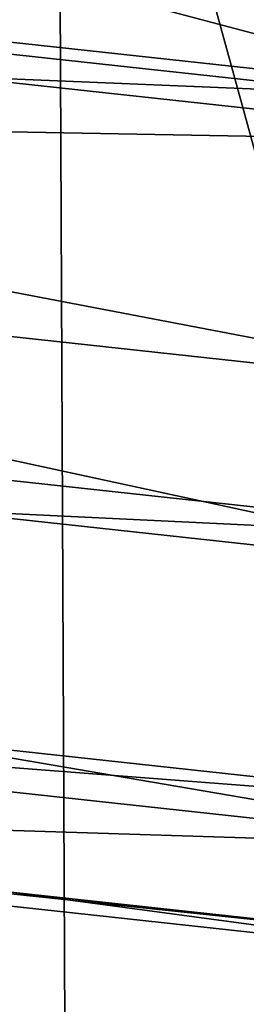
# Model space of a CAD drawing. Header units: millimetres. Extents: x -4.88 to 4.89, y -4.29 to 5.48.
# Tile 159 of 256: x -0.01019 to -0.00476, y -0.59804 to -0.5745. Entities that reach past the tile are written whole.
import ezdxf

# ---------------------------------------------------------------- set-up
doc = ezdxf.new("R2010")
doc.units = ezdxf.units.MM
doc.layers.get('0').update_dxf_attribs({"true_color": 0x5890e1})

msp = doc.modelspace()

# ---------------------------------------------------------------- meshes
at = {"color": 206, "true_color": 0x6c0888}
mesh = msp.add_polyface(dxfattribs=at)
corners = [(-4.61817455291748, 0.5942677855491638, 63.11192321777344), (-0.3076751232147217, 0.5942677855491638, 63.11192321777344), (-0.3070552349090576, 0.5745411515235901, 63.11192321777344), (-0.3076751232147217, 0.5942676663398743, 63.64631652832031), (-0.3070552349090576, 0.5745410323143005, 63.64631652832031), (-4.492310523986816, 0.3112271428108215, 63.62292098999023), (-4.609048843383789, 0.3038826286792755, 63.11192321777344), (-0.3051979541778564, 0.5548924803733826, 63.11192321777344), (-0.3051979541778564, 0.554892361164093, 63.64631652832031), (-4.46566104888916, 0.02930366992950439, 63.62292098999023), (-4.581707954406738, 0.01464360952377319, 63.11192321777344), (-0.3021106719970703, 0.5353990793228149, 63.11192321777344), (-0.3021106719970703, 0.5353990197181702, 63.64631652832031), (-4.421361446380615, -0.2503901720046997, 63.62292098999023), (-4.536259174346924, -0.2723079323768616, 63.11192321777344), (-0.2978050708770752, 0.5161380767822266, 63.11192321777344), (-0.2978050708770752, 0.5161380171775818, 63.64631652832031), (-4.359587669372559, -0.5267506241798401, 63.62292098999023), (-4.472882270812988, -0.5558395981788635, 63.11192321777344), (-0.2922987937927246, 0.4971854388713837, 63.11192321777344), (-0.2922987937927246, 0.4971853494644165, 63.64631652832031), (-4.280582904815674, -0.7986868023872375, 63.62292098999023), (-0.2856135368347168, 0.4786157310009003, 63.64631652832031), (-0.2856135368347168, 0.4786158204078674, 63.11192321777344), (-0.2777750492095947, 0.4605026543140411, 63.64631652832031), (-0.2777755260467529, 0.4605027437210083, 63.11192321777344), (-0.268815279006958, 0.4429174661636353, 63.64631652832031), (-0.268815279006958, 0.44291752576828, 63.11192321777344), (-0.2587685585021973, 0.4259296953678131, 63.64631652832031), (-0.2587685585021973, 0.4259297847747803, 63.11192321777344), (-0.2476754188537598, 0.4096059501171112, 63.64631652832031), (-0.2476754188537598, 0.4096060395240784, 63.11192321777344), (-0.2355785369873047, 0.394011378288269, 63.64631652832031), (-0.2355785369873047, 0.3940114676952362, 63.11192321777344), (-0.2225267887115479, 0.3792068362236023, 63.64631652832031), (-0.2225267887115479, 0.3792069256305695, 63.11192321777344), (-0.2085716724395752, 0.3652509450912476, 63.64631652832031), (-0.2085716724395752, 0.3652510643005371, 63.11192321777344), (-0.1937670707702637, 0.3521991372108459, 63.64631652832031), (-0.1937670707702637, 0.3521992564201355, 63.11192321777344), (-0.1781723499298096, 0.3401025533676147, 63.64631271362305), (-0.1781723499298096, 0.3401026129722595, 63.11192321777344), (-0.161848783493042, 0.3290092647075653, 63.64631652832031), (-0.161848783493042, 0.3290091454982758, 63.11192321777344), (-0.1448607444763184, 0.3189625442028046, 63.64631652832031), (-0.1448607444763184, 0.318962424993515, 63.11192321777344), (-0.1272754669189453, 0.310002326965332, 63.64631652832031), (-0.1272754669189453, 0.3100021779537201, 63.11192321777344), (-0.1091625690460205, 0.3021639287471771, 63.64631652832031), (-0.1091625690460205, 0.3021638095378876, 63.11192321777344), (-0.09059309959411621, 0.295478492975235, 63.64631652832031), (-0.09059309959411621, 0.2954785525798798, 63.11192321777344), (-0.0716402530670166, 0.2899720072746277, 63.64631652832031), (-0.0716402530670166, 0.2899720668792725, 63.11192321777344), (-0.05237913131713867, 0.2856671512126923, 63.64631652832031), (-0.05237936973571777, 0.285667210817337, 63.11192321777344), (-0.03288602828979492, 0.2825792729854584, 63.64631652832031), (-0.03288602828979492, 0.2825789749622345, 63.11192321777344), (-0.01323723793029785, 0.2807220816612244, 63.64631652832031), (-0.01323723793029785, 0.2807217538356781, 63.11192321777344), (0.006489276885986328, 0.2801022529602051, 63.64631652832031), (0.006489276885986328, 0.2801019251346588, 63.11192321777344)]
mesh.append_faces([[corners[k] for k in face] for face in [(1, 4, 2), (3, 5, 4), (2, 8, 7), (4, 9, 8), (7, 12, 11), (8, 13, 12), (11, 16, 15), (12, 17, 16), (15, 20, 19), (16, 21, 20), (19, 22, 23), (23, 24, 25), (25, 26, 27), (27, 28, 29), (29, 30, 31), (31, 32, 33), (33, 34, 35), (35, 36, 37), (37, 38, 39), (39, 40, 41), (41, 42, 43), (43, 44, 45), (45, 46, 47), (47, 48, 49), (49, 50, 51), (51, 52, 53), (53, 54, 55), (55, 56, 57), (57, 58, 59), (59, 60, 61)]], dxfattribs={"vtx0": -1, "color": 206})
mesh.append_faces([[corners[k] for k in face] for face in [(0, 1, 2), (1, 3, 4), (6, 2, 7), (2, 4, 8), (10, 7, 11), (7, 8, 12), (14, 11, 15), (11, 12, 16), (18, 15, 19), (15, 16, 20), (19, 20, 22), (23, 22, 24), (25, 24, 26), (27, 26, 28), (29, 28, 30), (31, 30, 32), (33, 32, 34), (35, 34, 36), (37, 36, 38), (39, 38, 40), (41, 40, 42), (43, 42, 44), (45, 44, 46), (47, 46, 48), (49, 48, 50), (51, 50, 52), (53, 52, 54), (55, 54, 56), (57, 56, 58), (59, 58, 60)]], dxfattribs={"vtx2": -1, "color": 206})
mesh = msp.add_polyface(dxfattribs=at)
corners = [(-4.391827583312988, -0.8348321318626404, 63.11192321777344), (-0.2922987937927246, 0.4971854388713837, 63.11192321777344), (-0.2856135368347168, 0.4786158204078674, 63.11192321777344), (-0.2922987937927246, 0.4971853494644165, 63.64631652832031), (-4.184659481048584, -1.065125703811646, 63.62292098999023), (-0.2856135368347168, 0.4786157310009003, 63.64631652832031), (-4.29341459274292, -1.108184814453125, 63.11192321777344), (-0.2777755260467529, 0.4605027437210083, 63.11192321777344), (-4.072195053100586, -1.325015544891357, 63.62292098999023), (-0.2777750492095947, 0.4605026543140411, 63.64631652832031), (-4.178031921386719, -1.374818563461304, 63.11192321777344), (-0.268815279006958, 0.44291752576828, 63.11192321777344), (-3.943633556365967, -1.577331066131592, 63.62292098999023), (-0.268815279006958, 0.4429174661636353, 63.64631652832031), (-4.046134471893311, -1.633681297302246, 63.11192321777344), (-0.2587685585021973, 0.4259297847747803, 63.11192321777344), (-3.799483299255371, -1.821076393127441, 63.62292098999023), (-0.2587685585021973, 0.4259296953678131, 63.64631652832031), (-3.89824366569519, -1.883751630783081, 63.11192321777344), (-0.2476754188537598, 0.4096060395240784, 63.11192321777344), (-3.640312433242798, -2.055289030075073, 63.62292098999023), (-0.2476754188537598, 0.4096059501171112, 63.64631652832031), (-3.734942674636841, -2.124041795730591, 63.11192321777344), (-0.2355785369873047, 0.3940114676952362, 63.11192321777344), (-3.46674919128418, -2.279045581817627, 63.62292098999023), (-0.2355785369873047, 0.394011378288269, 63.64631652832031), (-3.556875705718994, -2.353604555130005, 63.11192321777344), (-0.2225267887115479, 0.3792069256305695, 63.11192321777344), (-3.279478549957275, -2.491462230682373, 63.62292098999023), (-0.2225267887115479, 0.3792068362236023, 63.64631652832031), (-3.364745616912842, -2.571532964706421, 63.11192321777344), (-0.2085716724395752, 0.3652510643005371, 63.11192321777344), (-3.079240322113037, -2.69170069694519, 63.62292098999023), (-0.2085716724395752, 0.3652509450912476, 63.64631652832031), (-3.159311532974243, -2.776967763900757, 63.11192321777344), (-0.1937670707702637, 0.3521992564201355, 63.11192321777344), (-2.866823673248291, -2.878971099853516, 63.62292098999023), (-0.1937670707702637, 0.3521991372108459, 63.64631652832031), (-2.941382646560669, -2.969097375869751, 63.11192321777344), (-0.1781723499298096, 0.3401026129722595, 63.11192321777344), (-2.643067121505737, -3.052534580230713, 63.62292098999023), (-0.1781723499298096, 0.3401025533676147, 63.64631271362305), (-2.711820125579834, -3.147164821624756, 63.11192321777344), (-0.161848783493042, 0.3290091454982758, 63.11192321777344), (-2.471529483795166, -3.310465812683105, 63.11192321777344), (-2.408854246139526, -3.211705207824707, 63.62292098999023), (-0.161848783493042, 0.3290092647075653, 63.64631652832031), (-0.1448607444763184, 0.318962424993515, 63.11192321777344), (-2.22145938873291, -3.458357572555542, 63.11192321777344), (-2.165109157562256, -3.355855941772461, 63.62292098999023), (-0.1448607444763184, 0.3189625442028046, 63.64631652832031), (-0.1272754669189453, 0.3100021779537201, 63.11192321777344), (-1.962596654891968, -3.590254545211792, 63.11192321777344), (-1.912793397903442, -3.484417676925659, 63.62292098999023), (-0.1272754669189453, 0.310002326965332, 63.64631652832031), (-0.1091625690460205, 0.3021638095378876, 63.11192321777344), (-1.695963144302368, -3.705637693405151, 63.11192321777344), (-1.652904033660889, -3.596882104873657, 63.62292098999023), (-0.1091625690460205, 0.3021639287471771, 63.64631652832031), (-0.09059309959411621, 0.2954785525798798, 63.11192321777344), (-1.422610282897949, -3.804050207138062, 63.11192321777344), (-1.386464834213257, -3.692805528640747, 63.62292098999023), (-0.09059309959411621, 0.295478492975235, 63.64631652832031), (-0.0716402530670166, 0.2899720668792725, 63.11192321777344), (-1.143618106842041, -3.88510537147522, 63.11192321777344), (-1.114529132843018, -3.771810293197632, 63.62292098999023), (-0.0716402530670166, 0.2899720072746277, 63.64631652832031), (-0.05237936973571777, 0.285667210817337, 63.11192321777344), (-0.8600859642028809, -3.948482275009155, 63.11192321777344), (-0.8381679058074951, -3.833584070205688, 63.62292098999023), (-0.05237913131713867, 0.2856671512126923, 63.64631652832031), (-0.03288602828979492, 0.2825789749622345, 63.11192321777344), (-0.573134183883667, -3.99393105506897, 63.11192321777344), (-0.558474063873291, -3.877884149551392, 63.62292098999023), (-0.03288602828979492, 0.2825792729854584, 63.64631652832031), (-0.01323723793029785, 0.2807217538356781, 63.11192321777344), (-0.2765510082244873, -3.90453314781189, 63.62292098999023), (-0.01323723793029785, 0.2807220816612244, 63.64631652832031), (-0.28389573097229, -4.0212721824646, 63.11192321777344), (0.006489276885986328, 0.2801019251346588, 63.11192321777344), (0.00648951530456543, -3.913428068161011, 63.62292098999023), (0.006489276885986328, 0.2801022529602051, 63.64631652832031)]
mesh.append_faces([[corners[k] for k in face] for face in [(3, 4, 5), (5, 8, 9), (9, 12, 13), (13, 16, 17), (17, 20, 21), (21, 24, 25), (25, 28, 29), (29, 32, 33), (33, 36, 37), (37, 40, 41), (42, 43, 44), (41, 45, 46), (44, 47, 48), (46, 49, 50), (48, 51, 52), (50, 53, 54), (52, 55, 56), (54, 57, 58), (56, 59, 60), (58, 61, 62), (60, 63, 64), (62, 65, 66), (64, 67, 68), (66, 69, 70), (68, 71, 72), (70, 73, 74), (74, 76, 77), (77, 80, 81)]], dxfattribs={"vtx0": -1, "color": 206})
mesh.append_faces([[corners[k] for k in face] for face in [(0, 1, 2), (6, 2, 7), (10, 7, 11), (14, 11, 15), (18, 15, 19), (22, 19, 23), (26, 23, 27), (30, 27, 31), (34, 31, 35), (38, 35, 39), (37, 36, 40), (42, 39, 43), (41, 40, 45), (44, 43, 47), (46, 45, 49), (48, 47, 51), (50, 49, 53), (52, 51, 55), (54, 53, 57), (56, 55, 59), (58, 57, 61), (60, 59, 63), (62, 61, 65), (64, 63, 67), (66, 65, 69), (68, 67, 71), (70, 69, 73), (72, 71, 75), (74, 73, 76), (78, 75, 79), (77, 76, 80)]], dxfattribs={"vtx2": -1, "color": 206})
mesh = msp.add_polyface(dxfattribs=at)
corners = [(-1.183853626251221, -4.041811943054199, 63.15747451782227), (-0.8883390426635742, -4.096590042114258, 63.15002822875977), (-0.89040207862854, -4.107405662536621, 63.15747451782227), (-1.18111515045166, -4.031147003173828, 63.15002822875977), (-0.8861451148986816, -4.085089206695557, 63.14316177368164), (-1.178203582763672, -4.019806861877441, 63.14316177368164), (-0.8838181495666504, -4.072889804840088, 63.13690185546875), (-1.175114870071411, -4.007777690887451, 63.13690185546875), (-0.881354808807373, -4.059978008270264, 63.13127517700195), (-1.17184591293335, -3.99504542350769, 63.13127517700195), (-0.8787531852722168, -4.046339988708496, 63.12630844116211), (-1.168393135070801, -3.981597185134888, 63.12630844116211), (-0.8760104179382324, -4.031961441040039, 63.12203216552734), (-1.164752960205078, -3.967419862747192, 63.12203216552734), (-0.8731238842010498, -4.016829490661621, 63.11847305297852), (-1.160921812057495, -3.952498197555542, 63.11847305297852), (-0.8700907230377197, -4.00092887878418, 63.11565399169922), (-1.156896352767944, -3.936820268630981, 63.11565399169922), (-0.8669083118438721, -3.984246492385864, 63.11360168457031), (-1.15267276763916, -3.920370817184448, 63.11360168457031), (-0.8635745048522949, -3.966768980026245, 63.11235046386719), (-1.148247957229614, -3.903136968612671, 63.11235046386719), (-0.8600859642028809, -3.948482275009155, 63.11192321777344), (-1.114529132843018, -3.771810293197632, 63.62292098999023), (-0.8644692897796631, -3.971461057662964, 63.97383117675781), (-0.8381679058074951, -3.833584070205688, 63.62292098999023), (-1.149435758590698, -3.907763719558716, 63.97383117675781), (-0.8557019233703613, -3.925502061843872, 65.01727294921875), (-1.137799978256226, -3.862445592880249, 65.01727294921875), (-0.9083049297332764, -4.201255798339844, 65.22996520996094), (-0.5873603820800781, -4.106542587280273, 63.13127517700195), (-0.5856201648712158, -4.092767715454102, 63.12630844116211), (-0.5837855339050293, -4.078245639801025, 63.12203216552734), (-0.5818548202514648, -4.062962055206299, 63.11847305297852), (-0.5798261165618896, -4.046902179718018, 63.11565399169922), (-0.5776975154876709, -4.030053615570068, 63.11360168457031), (-0.575467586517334, -4.012401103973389, 63.11235046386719), (-0.573134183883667, -3.99393105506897, 63.11192321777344), (-0.576066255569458, -4.017139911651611, 63.97383117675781), (-0.558474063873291, -3.877884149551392, 63.62292098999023), (-0.5702018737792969, -3.970721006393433, 65.01727294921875), (-0.6053860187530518, -4.249233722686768, 65.22996520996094), (-0.2882645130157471, -4.090713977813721, 63.11847305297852), (-0.287247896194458, -4.074559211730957, 63.11565399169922), (-0.2861816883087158, -4.057609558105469, 63.11360168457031), (-0.2850644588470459, -4.039852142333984, 63.11235046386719), (-0.28389573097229, -4.0212721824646, 63.11192321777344), (-0.01323723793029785, 0.2807217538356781, 63.11192321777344), (-0.2853641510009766, -4.044619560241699, 63.97383117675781), (-0.2765510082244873, -3.90453314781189, 63.62292098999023), (-0.282426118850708, -3.997923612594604, 65.01727294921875), (-0.3000528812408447, -4.278096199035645, 65.22996520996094), (0.00648951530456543, -4.083790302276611, 63.11565399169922), (0.00648951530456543, -4.066807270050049, 63.11360168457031), (0.00648951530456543, -4.049014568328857, 63.11235046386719), (0.00648951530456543, -4.030397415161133, 63.11192321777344), (0.006489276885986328, 0.2801019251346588, 63.11192321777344), (0.00648951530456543, -4.053791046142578, 63.97383117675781), (0.00648951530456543, -3.913428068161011, 63.62292098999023), (0.006489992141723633, -4.007003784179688, 65.01727294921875)]
mesh.append_faces([[corners[k] for k in face] for face in [(0, 1, 2), (3, 4, 1), (5, 6, 4), (7, 8, 6), (9, 10, 8), (11, 12, 10), (13, 14, 12), (15, 16, 14), (17, 18, 16), (19, 20, 18), (21, 22, 20), (23, 24, 25), (26, 27, 24), (28, 29, 27), (10, 32, 31), (12, 33, 32), (14, 34, 33), (16, 35, 34), (18, 36, 35), (20, 37, 36), (25, 38, 39), (24, 40, 38), (27, 41, 40), (33, 43, 42), (34, 44, 43), (35, 45, 44), (36, 46, 45), (37, 47, 46), (39, 48, 49), (38, 50, 48), (40, 51, 50), (43, 53, 52), (44, 54, 53), (45, 55, 54), (46, 56, 55), (49, 57, 58), (48, 59, 57)]], dxfattribs={"vtx0": -1, "color": 206})
mesh.append_faces([[corners[k] for k in face] for face in [(6, 8, 30), (8, 10, 31), (10, 12, 32), (12, 14, 33), (14, 16, 34), (16, 18, 35), (18, 20, 36), (20, 22, 37), (25, 24, 38), (24, 27, 40), (32, 33, 42), (33, 34, 43), (34, 35, 44), (35, 36, 45), (36, 37, 46), (39, 38, 48), (38, 40, 50), (42, 43, 52), (43, 44, 53), (44, 45, 54), (45, 46, 55), (49, 48, 57), (48, 50, 59)]], dxfattribs={"vtx2": -1, "color": 206})
mesh = msp.add_polyface(dxfattribs=at)
corners = [(1.192092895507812e-07, -0.7661779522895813, -7.897031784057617), (1.192092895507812e-07, -0.05204856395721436, -7.897032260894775), (-0.003268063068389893, -0.05194587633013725, -7.897032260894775), (5.960464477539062e-08, -0.05204861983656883, -8.298449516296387), (-0.003268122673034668, -0.05194593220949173, -8.298449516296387), (-0.04689186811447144, -0.7453257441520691, -8.280876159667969), (-0.04810869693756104, -0.7646660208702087, -7.897031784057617), (-0.006523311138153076, -0.05163818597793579, -7.897032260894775), (-0.006523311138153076, -0.05163824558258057, -8.298449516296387), (-0.09359872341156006, -0.7409106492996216, -8.280876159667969), (-0.09602749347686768, -0.7601364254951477, -7.897031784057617), (-0.009752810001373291, -0.05112673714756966, -7.897032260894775), (-0.009752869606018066, -0.05112673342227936, -8.298449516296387), (-0.1399362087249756, -0.7335715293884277, -8.280876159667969), (-0.1435673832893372, -0.7526067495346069, -7.897031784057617), (-0.01294386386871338, -0.05041338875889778, -7.897032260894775), (-0.01294386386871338, -0.05041338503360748, -8.298449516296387), (-0.1857213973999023, -0.7233372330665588, -8.280876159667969), (-0.1905406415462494, -0.7421069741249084, -7.897031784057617), (-0.01608377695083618, -0.04950118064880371, -7.897032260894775), (-0.01608377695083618, -0.04950117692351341, -8.298449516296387), (-0.2307736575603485, -0.7102484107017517, -8.280876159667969), (-0.01916021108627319, -0.04839358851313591, -8.298449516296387), (-0.01916021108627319, -0.04839355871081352, -7.897032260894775), (-0.02216100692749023, -0.04709501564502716, -8.298449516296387), (-0.02216100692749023, -0.04709498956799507, -7.897032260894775), (-0.02507448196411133, -0.04561061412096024, -8.298449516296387), (-0.02507442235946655, -0.04561058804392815, -7.897032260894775), (-0.02788877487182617, -0.04394615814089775, -8.298449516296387), (-0.02788877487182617, -0.04394612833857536, -7.897032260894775), (-0.0305931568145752, -0.04210827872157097, -8.298449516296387), (-0.0305931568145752, -0.04210828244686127, -7.897032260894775), (-0.03317677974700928, -0.04010424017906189, -8.298449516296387), (-0.03317677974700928, -0.04010424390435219, -7.897032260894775), (-0.03562945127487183, -0.03794191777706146, -8.298449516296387), (-0.03562945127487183, -0.03794192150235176, -7.897032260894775), (-0.03794163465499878, -0.03562984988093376, -8.298449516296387), (-0.037941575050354, -0.03562985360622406, -7.897032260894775), (-0.0401039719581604, -0.03317718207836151, -8.298449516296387), (-0.04010385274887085, -0.03317718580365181, -7.897032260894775), (-0.04210799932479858, -0.03059359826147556, -8.298449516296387), (-0.04210799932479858, -0.03059360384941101, -7.897032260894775), (-0.04394590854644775, -0.02788917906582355, -8.298449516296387), (-0.04394584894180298, -0.027889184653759, -7.897032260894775), (-0.04561030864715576, -0.02507478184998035, -8.298449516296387), (-0.04561024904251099, -0.0250747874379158, -7.897032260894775), (-0.04709476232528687, -0.02216143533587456, -8.298449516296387), (-0.04709476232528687, -0.02216144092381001, -7.897032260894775), (-0.04839342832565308, -0.01916060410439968, -8.298449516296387), (-0.04839342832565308, -0.01916060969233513, -7.897032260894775), (-0.04950094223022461, -0.01608413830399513, -8.298449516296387), (-0.04950094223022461, -0.01608414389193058, -7.897032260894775), (-0.05041319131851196, -0.01294419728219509, -8.298449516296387), (-0.05041319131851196, -0.01294420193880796, -7.897032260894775), (-0.05112648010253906, -0.009753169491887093, -8.298449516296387), (-0.05112648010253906, -0.009753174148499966, -7.897032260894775), (-0.05163800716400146, -0.006523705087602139, -8.298449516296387), (-0.05163800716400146, -0.006523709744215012, -7.897032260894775), (-0.05194568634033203, -0.003268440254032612, -8.298449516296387), (-0.05194568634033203, -0.003268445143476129, -7.897032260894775), (-0.05204838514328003, -3.08565432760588e-07, -8.298449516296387), (-0.05204838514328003, -3.121929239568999e-07, -7.897032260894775)]
mesh.append_faces([[corners[k] for k in face] for face in [(1, 4, 2), (3, 5, 4), (2, 8, 7), (4, 9, 8), (7, 12, 11), (8, 13, 12), (11, 16, 15), (12, 17, 16), (15, 20, 19), (16, 21, 20), (19, 22, 23), (23, 24, 25), (25, 26, 27), (27, 28, 29), (29, 30, 31), (31, 32, 33), (33, 34, 35), (35, 36, 37), (37, 38, 39), (39, 40, 41), (41, 42, 43), (43, 44, 45), (45, 46, 47), (47, 48, 49), (49, 50, 51), (51, 52, 53), (53, 54, 55), (55, 56, 57), (57, 58, 59), (59, 60, 61)]], dxfattribs={"vtx0": -1, "color": 206})
mesh.append_faces([[corners[k] for k in face] for face in [(0, 1, 2), (1, 3, 4), (6, 2, 7), (2, 4, 8), (10, 7, 11), (7, 8, 12), (14, 11, 15), (11, 12, 16), (18, 15, 19), (15, 16, 20), (19, 20, 22), (23, 22, 24), (25, 24, 26), (27, 26, 28), (29, 28, 30), (31, 30, 32), (33, 32, 34), (35, 34, 36), (37, 36, 38), (39, 38, 40), (41, 40, 42), (43, 42, 44), (45, 44, 46), (47, 46, 48), (49, 48, 50), (51, 50, 52), (53, 52, 54), (55, 54, 56), (57, 56, 58), (59, 58, 60)]], dxfattribs={"vtx2": -1, "color": 206})
mesh = msp.add_polyface(dxfattribs=at)
corners = [(1.192092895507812e-07, -0.7661779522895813, -7.897031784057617), (-0.003268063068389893, -0.05194587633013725, -7.897032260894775), (-0.04810869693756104, -0.7646660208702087, -7.897031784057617), (5.960464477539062e-08, -0.05204861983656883, -8.298449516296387), (5.960464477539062e-08, -0.7467994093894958, -8.280876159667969), (-0.04689186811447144, -0.7453257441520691, -8.280876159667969), (-0.006523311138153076, -0.05163818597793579, -7.897032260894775), (-0.09602749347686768, -0.7601364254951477, -7.897031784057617), (-0.003268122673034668, -0.05194593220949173, -8.298449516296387), (-0.09359872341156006, -0.7409106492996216, -8.280876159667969), (-0.009752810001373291, -0.05112673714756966, -7.897032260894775), (-0.1435673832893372, -0.7526067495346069, -7.897031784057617), (-0.006523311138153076, -0.05163824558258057, -8.298449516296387), (-0.1399362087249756, -0.7335715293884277, -8.280876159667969), (-0.01294386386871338, -0.05041338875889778, -7.897032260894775), (-0.1905406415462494, -0.7421069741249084, -7.897031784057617), (-0.009752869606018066, -0.05112673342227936, -8.298449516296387), (-0.1857213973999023, -0.7233372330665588, -8.280876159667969), (-0.01608377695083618, -0.04950118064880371, -7.897032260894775), (-0.2367619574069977, -0.7286784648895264, -7.897031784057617), (-0.01294386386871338, -0.05041338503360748, -8.298449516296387), (-0.2307736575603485, -0.7102484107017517, -8.280876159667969), (-0.01916021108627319, -0.04839355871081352, -7.897032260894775), (-0.2820488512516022, -0.712374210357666, -7.897031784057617), (-0.01608377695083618, -0.04950117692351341, -8.298449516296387), (-0.2749151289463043, -0.6943564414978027, -8.280876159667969), (-0.02216100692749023, -0.04709498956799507, -7.897032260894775), (-0.3262226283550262, -0.6932584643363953, -7.897031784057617), (-0.01916021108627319, -0.04839358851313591, -8.298449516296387), (-0.3179716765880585, -0.6757242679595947, -8.280876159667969), (-0.02507442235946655, -0.04561058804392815, -7.897032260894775), (-0.3691089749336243, -0.6714068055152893, -7.897031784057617), (-0.02216100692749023, -0.04709501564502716, -8.298449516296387), (-0.3597733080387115, -0.6544252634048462, -8.280876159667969), (-0.02788877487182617, -0.04394612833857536, -7.897032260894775), (-0.4105383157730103, -0.6469055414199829, -7.897031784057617), (-0.02507448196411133, -0.04561061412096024, -8.298449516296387), (-0.4001548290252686, -0.6305437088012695, -8.280876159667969), (-0.4152780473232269, -0.6543741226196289, -7.899833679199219), (-0.4538935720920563, -0.6247309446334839, -7.898294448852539), (-0.4555473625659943, -0.6270071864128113, -7.899833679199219), (-0.4137704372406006, -0.6519985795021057, -7.898294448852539), (-0.4521609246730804, -0.6223461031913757, -7.897353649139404), (-0.4121909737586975, -0.6495096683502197, -7.897353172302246), (-0.4503480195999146, -0.6198508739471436, -7.897031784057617), (-0.0305931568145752, -0.04210828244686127, -7.897032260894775), (-0.02788877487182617, -0.04394615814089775, -8.298449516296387), (-0.4389576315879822, -0.6041733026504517, -8.280877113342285), (-0.4126150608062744, -0.6501779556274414, -8.544468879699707), (-0.45262610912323, -0.622986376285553, -8.544468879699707), (-0.4480700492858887, -0.6167153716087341, -10.83539962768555), (-0.4689261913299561, -0.6454215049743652, -7.950438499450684), (-0.4680493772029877, -0.6442146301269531, -7.943661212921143), (-0.5075763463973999, -0.6135543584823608, -7.943661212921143), (-0.4671087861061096, -0.6429200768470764, -7.937257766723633), (-0.5065563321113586, -0.6123213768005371, -7.937257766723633), (-0.4661030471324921, -0.6415358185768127, -7.931249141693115), (-0.5054656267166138, -0.611003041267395, -7.931249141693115), (-0.4650307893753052, -0.6400599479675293, -7.925655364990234), (-0.5043028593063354, -0.6095974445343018, -7.925655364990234), (-0.4638906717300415, -0.6384906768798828, -7.920496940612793), (-0.5030664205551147, -0.6081028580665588, -7.920496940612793), (-0.4626812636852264, -0.6368260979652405, -7.915794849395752), (-0.501754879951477, -0.606517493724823, -7.915794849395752), (-0.4614012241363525, -0.6350643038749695, -7.911568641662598), (-0.5003668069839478, -0.604839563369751, -7.911568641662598), (-0.4600492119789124, -0.633203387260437, -7.907838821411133), (-0.4989005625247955, -0.60306715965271, -7.907838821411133), (-0.4586237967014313, -0.631241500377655, -7.904626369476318), (-0.4973547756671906, -0.601198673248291, -7.904626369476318), (-0.4571236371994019, -0.629176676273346, -7.901950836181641), (-0.4957279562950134, -0.5992321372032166, -7.901950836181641), (-0.4940185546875, -0.5971658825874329, -7.899833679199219), (-0.4922251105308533, -0.5949979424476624, -7.898294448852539), (-0.4903461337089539, -0.5927265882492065, -7.897353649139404), (-0.4883801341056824, -0.5903501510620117, -7.897031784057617), (-0.03317677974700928, -0.04010424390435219, -7.897032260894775), (-0.0305931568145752, -0.04210827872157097, -8.298449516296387), (-0.47602778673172, -0.5754187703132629, -8.280877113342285), (-0.4908505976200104, -0.5933364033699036, -8.544468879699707), (-0.4859097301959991, -0.5873639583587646, -10.83539962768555), (-0.4754070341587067, -0.6543415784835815, -10.99516296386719), (-0.5155553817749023, -0.6231993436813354, -10.99516296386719), (-0.03562945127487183, -0.03794192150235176, -7.897032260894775), (-0.5244848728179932, -0.5585196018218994, -7.897031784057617), (-0.03317677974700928, -0.04010424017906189, -8.298449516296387), (-0.511219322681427, -0.5443932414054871, -8.280877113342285), (-0.037941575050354, -0.03562985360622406, -7.897032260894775), (-0.5585196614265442, -0.5244848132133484, -7.897031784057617), (-0.03562945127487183, -0.03794191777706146, -8.298449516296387), (-0.5443933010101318, -0.5112192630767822, -8.280877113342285), (-0.04010385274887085, -0.03317718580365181, -7.897032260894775), (-0.5903499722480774, -0.4883803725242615, -7.897031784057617), (-0.03794163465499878, -0.03562984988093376, -8.298449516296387), (-0.5754185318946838, -0.4760280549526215, -8.280877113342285), (-0.04210799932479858, -0.03059360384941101, -7.897032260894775), (-0.6198506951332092, -0.450348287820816, -7.897031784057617)]
mesh.append_faces([[corners[k] for k in face] for face in [(0, 1, 2), (2, 6, 7), (7, 10, 11), (11, 14, 15), (15, 18, 19), (19, 22, 23), (23, 26, 27), (27, 30, 31), (31, 34, 35), (38, 39, 40), (41, 42, 39), (43, 44, 42), (35, 45, 44), (37, 49, 47), (48, 50, 49), (68, 71, 69), (70, 72, 71), (40, 73, 72), (39, 74, 73), (42, 75, 74), (44, 76, 75), (47, 79, 78), (49, 80, 79), (50, 82, 80), (75, 83, 84), (84, 87, 88), (88, 91, 92), (92, 95, 96)]], dxfattribs={"vtx0": -1, "color": 206})
mesh.append_faces([[corners[k] for k in face] for face in [(3, 4, 5), (8, 5, 9), (12, 9, 13), (16, 13, 17), (20, 17, 21), (24, 21, 25), (28, 25, 29), (32, 29, 33), (36, 33, 37), (46, 37, 47), (37, 48, 49), (51, 52, 53), (52, 54, 55), (54, 56, 57), (56, 58, 59), (58, 60, 61), (60, 62, 63), (62, 64, 65), (64, 66, 67), (66, 68, 69), (68, 70, 71), (70, 40, 72), (40, 39, 73), (39, 42, 74), (42, 44, 75), (77, 47, 78), (47, 49, 79), (49, 50, 80), (50, 81, 82), (85, 78, 86), (89, 86, 90), (93, 90, 94)]], dxfattribs={"vtx2": -1, "color": 206})
at = {"color": 213, "true_color": 0xc458e1}
mesh = msp.add_polyface(dxfattribs=at)
corners = [(7.152557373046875e-07, -0.5942050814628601, -9.400459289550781), (7.152557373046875e-07, -0.4846972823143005, -9.391846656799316), (-0.0304335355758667, -0.483740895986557, -9.391846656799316), (8.344650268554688e-07, -0.3729406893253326, -9.384832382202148), (-0.02341628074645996, -0.3722048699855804, -9.384832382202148), (8.344650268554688e-07, -0.4314976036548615, -9.753114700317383), (8.344650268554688e-07, -0.5278117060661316, -9.78031063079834), (-0.03314065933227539, -0.5267702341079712, -9.78031063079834), (-0.02709305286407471, -0.4306462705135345, -9.753114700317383), (-0.03730964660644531, -0.5930326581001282, -9.400459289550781), (-0.06074798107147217, -0.4808754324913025, -9.391846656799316), (-0.04674112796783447, -0.370000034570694, -9.384832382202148), (-0.06615161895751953, -0.5236498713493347, -9.78031063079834), (-0.05408024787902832, -0.4280951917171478, -9.753114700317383), (-0.07447302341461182, -0.589519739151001, -9.400459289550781), (-0.09082245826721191, -0.4761120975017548, -9.391846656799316), (-0.06988120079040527, -0.3663350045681, -9.384832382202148), (-0.09890115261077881, -0.5184628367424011, -9.78031063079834), (-0.08085370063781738, -0.4238547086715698, -9.753114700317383), (-0.111342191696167, -0.5836802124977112, -9.400459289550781), (-0.1205387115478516, -0.4694698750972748, -9.391846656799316), (-0.1477721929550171, -0.5755372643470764, -9.400459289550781), (-0.09274590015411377, -0.3612242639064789, -9.384832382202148), (-0.1312606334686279, -0.5112297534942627, -9.78031063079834), (-0.1073082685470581, -0.4179415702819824, -9.753114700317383), (-0.1497790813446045, -0.4609746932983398, -9.391846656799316), (-0.1836187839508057, -0.5651228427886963, -9.400459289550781), (-0.1152443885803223, -0.35468789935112, -9.384832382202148), (-0.1631019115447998, -0.5019789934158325, -9.78031063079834), (-0.1333394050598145, -0.4103788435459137, -9.753114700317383), (-0.1928354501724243, -0.5934892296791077, -9.807679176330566), (-0.1784284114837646, -0.45066037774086, -9.391846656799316), (-0.2187409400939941, -0.5524781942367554, -9.400459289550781), (-0.1372880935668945, -0.3467517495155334, -9.384832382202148), (-0.1942998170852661, -0.4907471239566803, -9.78031063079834), (-0.1588441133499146, -0.4011965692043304, -9.753114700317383), (-0.2297205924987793, -0.5802098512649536, -9.807679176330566), (-0.2063735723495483, -0.4385675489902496, -9.391846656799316), (-0.1587898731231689, -0.3374470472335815, -9.384832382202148), (-0.2247307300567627, -0.4775785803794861, -9.78031063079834), (-0.1837221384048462, -0.3904310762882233, -9.753114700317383), (-0.2542747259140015, -0.4625251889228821, -9.78031063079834), (-0.2078750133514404, -0.3781245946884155, -9.753114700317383)]
mesh.append_faces([[corners[k] for k in face] for face in [(1, 4, 2), (5, 7, 8), (2, 11, 10), (8, 12, 13), (10, 16, 15), (13, 17, 18), (19, 20, 21), (15, 22, 20), (18, 23, 24), (21, 25, 26), (20, 27, 25), (24, 28, 29), (23, 30, 28), (26, 31, 32), (25, 33, 31), (29, 34, 35), (28, 36, 34), (31, 38, 37), (35, 39, 40), (40, 41, 42)]], dxfattribs={"vtx0": -1, "color": 213})
mesh.append_faces([[corners[k] for k in face] for face in [(0, 1, 2), (1, 3, 4), (5, 6, 7), (9, 2, 10), (2, 4, 11), (8, 7, 12), (14, 10, 15), (10, 11, 16), (13, 12, 17), (19, 15, 20), (18, 17, 23), (21, 20, 25), (24, 23, 28), (26, 25, 31), (29, 28, 34), (32, 31, 37), (35, 34, 39)]], dxfattribs={"vtx2": -1, "color": 213})
at = {"color": 18, "true_color": 0x000000}
mesh = msp.add_polyface(dxfattribs=at)
corners = [(0.00264325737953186, -0.5103152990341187, -14.05841636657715), (-0.08875977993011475, -0.5003741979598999, -14.05841636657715), (-0.09236611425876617, -0.5202007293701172, -14.37745571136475), (0.002643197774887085, -0.5305340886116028, -14.37745571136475), (-0.09569957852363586, -0.5385271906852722, -14.68737602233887), (0.00264313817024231, -0.5492230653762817, -14.68737602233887), (-0.09848734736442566, -0.5538533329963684, -14.97905540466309), (0.002643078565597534, -0.5648524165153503, -14.97905540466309), (-0.1007293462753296, -0.5661793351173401, -15.25249671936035), (0.002643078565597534, -0.5774222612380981, -15.25249671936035), (-0.1024256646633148, -0.5755050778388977, -15.50769805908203), (0.002643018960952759, -0.5869325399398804, -15.50769805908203), (-0.1035762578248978, -0.5818305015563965, -15.74465942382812), (0.002642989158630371, -0.5933830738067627, -15.74465942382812), (-0.1041811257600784, -0.585155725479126, -15.96338272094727), (0.002642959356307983, -0.596774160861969, -15.96338272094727), (-0.1042402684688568, -0.5854807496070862, -16.16386413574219), (0.002642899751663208, -0.5971055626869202, -16.16386413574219), (-0.1037536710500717, -0.5828055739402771, -16.34610748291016), (0.002642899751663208, -0.5943774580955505, -16.34610748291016), (-0.1025878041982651, -0.5763958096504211, -16.5080394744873), (0.002642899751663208, -0.5878408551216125, -16.5080394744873), (-0.100609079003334, -0.5655171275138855, -16.6475887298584), (0.00264286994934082, -0.5767470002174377, -16.6475887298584), (-0.09781748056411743, -0.5501695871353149, -16.76475715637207), (0.00264286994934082, -0.5610958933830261, -16.76475715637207), (-0.09421305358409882, -0.5303532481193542, -16.85954284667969), (0.002642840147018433, -0.5408874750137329, -16.85954284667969), (-0.08999612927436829, -0.5071694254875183, -16.93505477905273), (0.002642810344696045, -0.5172450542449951, -16.93505477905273), (-0.08536705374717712, -0.4817197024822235, -16.99439811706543), (0.002642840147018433, -0.4912918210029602, -16.99439811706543), (-0.0897662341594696, -0.50589919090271, -25.6685619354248), (0.002641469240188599, -0.5159499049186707, -25.6685619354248), (0.002641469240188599, -0.4673202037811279, -25.64297103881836), (-0.0965435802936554, -0.5431594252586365, -25.69252014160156), (0.002641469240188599, -0.5539472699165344, -25.69252014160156), (-0.1005591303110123, -0.5652360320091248, -25.71652412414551), (0.002641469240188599, -0.5764606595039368, -25.71652412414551), (-0.1018129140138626, -0.5721290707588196, -25.74057769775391), (0.002641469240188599, -0.5834901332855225, -25.74057579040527), (-0.1003049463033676, -0.563838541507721, -25.76467704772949), (0.002641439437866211, -0.5750354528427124, -25.76467704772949), (-0.0966121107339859, -0.5435360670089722, -25.78770446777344), (0.002641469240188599, -0.5543313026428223, -25.7877025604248), (-0.09131129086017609, -0.5143934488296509, -25.80853271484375), (0.002641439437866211, -0.5246121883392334, -25.80853271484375), (-0.08440250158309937, -0.4764106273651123, -25.82716178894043), (0.002641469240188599, -0.4858779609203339, -25.82716178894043)]
mesh.append_faces([[corners[k] for k in face] for face in [(0, 1, 2), (2, 3, 0), (4, 5, 3), (3, 2, 4), (5, 4, 6), (6, 7, 5), (8, 9, 7), (7, 6, 8), (9, 8, 10), (10, 11, 9), (12, 13, 11), (14, 15, 13), (16, 17, 15), (18, 19, 17), (20, 21, 19), (21, 20, 22), (22, 23, 21), (24, 25, 23), (23, 22, 24), (25, 24, 26), (26, 27, 25), (28, 29, 27), (27, 26, 28), (29, 28, 30), (30, 31, 29), (32, 33, 34), (35, 36, 33), (33, 32, 35), (36, 35, 37), (37, 38, 36), (39, 40, 38), (38, 37, 39), (40, 39, 41), (41, 42, 40), (43, 44, 42), (42, 41, 43), (44, 43, 45), (45, 46, 44), (47, 48, 46), (46, 45, 47)]], dxfattribs={"vtx2": -1, "color": 18})
at = {"color": 213, "true_color": 0xc458e1}
mesh = msp.add_polyface(dxfattribs=at)
corners = [(7.152557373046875e-07, -0.7015780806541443, -9.410802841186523), (7.152557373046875e-07, -0.5942050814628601, -9.400459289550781), (-0.03730964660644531, -0.5930326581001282, -9.400459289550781), (-0.04405176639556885, -0.7001937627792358, -9.410802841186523), (-0.0304335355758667, -0.483740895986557, -9.391846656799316), (8.344650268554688e-07, -0.5278117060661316, -9.78031063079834), (8.344650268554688e-07, -0.6240313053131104, -9.807680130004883), (-0.03918242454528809, -0.6227999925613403, -9.807680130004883), (-0.03314065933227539, -0.5267702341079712, -9.78031063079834), (8.344650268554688e-07, -0.7201330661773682, -9.835264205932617), (-0.04521656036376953, -0.7187120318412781, -9.835264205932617), (-0.07447302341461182, -0.589519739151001, -9.400459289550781), (-0.08793044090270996, -0.6960460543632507, -9.410802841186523), (-0.06074798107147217, -0.4808754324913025, -9.391846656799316), (-0.07821106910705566, -0.619110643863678, -9.807680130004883), (-0.06615161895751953, -0.5236498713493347, -9.78031063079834), (-0.09025585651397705, -0.7144545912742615, -9.835264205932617), (-0.111342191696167, -0.5836802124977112, -9.400459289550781), (-0.1314618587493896, -0.6891513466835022, -9.410802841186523), (-0.09082245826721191, -0.4761120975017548, -9.391846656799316), (-0.1169309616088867, -0.6129780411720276, -9.807679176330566), (-0.09890115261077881, -0.5184628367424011, -9.78031063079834), (-0.1349385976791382, -0.707377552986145, -9.835264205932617), (-0.151202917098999, -0.7926371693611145, -9.423009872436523), (-0.1744747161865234, -0.6795369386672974, -9.410802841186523), (-0.1477721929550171, -0.5755372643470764, -9.400459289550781), (-0.1551895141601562, -0.6044264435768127, -9.807679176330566), (-0.1312606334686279, -0.5112297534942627, -9.78031063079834), (-0.1790890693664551, -0.6975089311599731, -9.835264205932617), (-0.2006747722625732, -0.7815790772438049, -9.423009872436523), (-0.2167990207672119, -0.6672406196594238, -9.410802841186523), (-0.1836187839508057, -0.5651228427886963, -9.400459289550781), (-0.1928354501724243, -0.5934892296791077, -9.807679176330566), (-0.2225326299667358, -0.6848874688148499, -9.835264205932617), (-0.2521859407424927, -0.7761507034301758, -9.863107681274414), (-0.2187409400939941, -0.5524781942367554, -9.400459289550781), (-0.1631019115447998, -0.5019789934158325, -9.78031063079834), (-0.2297205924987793, -0.5802098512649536, -9.807679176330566)]
mesh.append_faces([[corners[k] for k in face] for face in [(0, 2, 3), (1, 4, 2), (5, 7, 8), (6, 10, 7), (3, 11, 12), (2, 13, 11), (8, 14, 15), (7, 16, 14), (12, 17, 18), (11, 19, 17), (15, 20, 21), (14, 22, 20), (18, 25, 24), (21, 26, 27), (20, 28, 26), (24, 31, 30), (26, 33, 32), (28, 34, 33)]], dxfattribs={"vtx0": -1, "color": 213})
mesh.append_faces([[corners[k] for k in face] for face in [(0, 1, 2), (5, 6, 7), (6, 9, 10), (3, 2, 11), (8, 7, 14), (7, 10, 16), (12, 11, 17), (15, 14, 20), (14, 16, 22), (23, 18, 24), (18, 17, 25), (21, 20, 26), (20, 22, 28), (29, 24, 30), (24, 25, 31), (27, 26, 32), (26, 28, 33), (30, 31, 35), (36, 32, 37)]], dxfattribs={"vtx2": -1, "color": 213})
at = {"color": 18, "true_color": 0x000000}
mesh = msp.add_polyface(dxfattribs=at)
corners = [(-0.1837594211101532, -0.4899870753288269, -14.37745571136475), (-0.09236611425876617, -0.5202007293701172, -14.37745571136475), (-0.08875977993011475, -0.5003741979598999, -14.05841636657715), (-0.190299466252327, -0.5072534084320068, -14.68737602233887), (-0.09569957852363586, -0.5385271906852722, -14.68737602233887), (-0.195768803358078, -0.5216930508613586, -14.97905540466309), (-0.09848734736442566, -0.5538533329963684, -14.97905540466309), (-0.2001674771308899, -0.5333059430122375, -15.25249671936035), (-0.1007293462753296, -0.5661793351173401, -15.25249671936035), (-0.2034954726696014, -0.5420923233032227, -15.50769805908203), (-0.1024256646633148, -0.5755050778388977, -15.50769805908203), (-0.205752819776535, -0.5480518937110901, -15.74465942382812), (-0.1035762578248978, -0.5818305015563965, -15.74465942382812), (0.002643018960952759, -0.5869325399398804, -15.50769805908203), (0.002642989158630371, -0.5933830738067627, -15.74465942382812), (-0.1041811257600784, -0.585155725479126, -15.96338272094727), (-0.2069394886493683, -0.5511847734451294, -15.96338272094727), (-0.2070554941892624, -0.5514910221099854, -16.16386413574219), (-0.1042402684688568, -0.5854807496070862, -16.16386413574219), (0.002642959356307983, -0.596774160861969, -15.96338272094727), (0.002642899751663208, -0.5971055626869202, -16.16386413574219), (-0.1037536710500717, -0.5828055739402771, -16.34610748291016), (-0.2061008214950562, -0.5489705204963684, -16.34610748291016), (-0.2038134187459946, -0.5429315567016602, -16.5080394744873), (-0.1025878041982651, -0.5763958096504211, -16.5080394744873), (0.002642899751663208, -0.5943774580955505, -16.34610748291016), (-0.199931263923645, -0.5326820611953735, -16.6475887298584), (-0.100609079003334, -0.5655171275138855, -16.6475887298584), (-0.1944543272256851, -0.5182223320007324, -16.76475715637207), (-0.09781748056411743, -0.5501695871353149, -16.76475715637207), (-0.1873826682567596, -0.4995522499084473, -16.85954284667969), (-0.09421305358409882, -0.5303532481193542, -16.85954284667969), (-0.1791093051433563, -0.4777094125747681, -16.93505477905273), (-0.08999612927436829, -0.5071694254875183, -16.93505477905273), (-0.1919535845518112, -0.5116174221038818, -25.69252014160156), (-0.0965435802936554, -0.5431594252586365, -25.69252014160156), (-0.0897662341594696, -0.50589919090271, -25.6685619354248), (-0.1786568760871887, -0.4765124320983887, -25.6685619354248), (-0.1998319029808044, -0.5324171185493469, -25.71652412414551), (-0.1005591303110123, -0.5652360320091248, -25.71652412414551), (-0.2022917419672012, -0.5389113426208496, -25.74057579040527), (-0.1018129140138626, -0.5721290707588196, -25.74057769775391), (-0.1993331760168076, -0.5311003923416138, -25.76467704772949), (-0.1003049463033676, -0.563838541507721, -25.76467704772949), (-0.1920880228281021, -0.5119723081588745, -25.7877025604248), (-0.0966121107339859, -0.5435360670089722, -25.78770446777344), (-0.1816881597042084, -0.484515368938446, -25.80853271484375), (-0.09131129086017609, -0.5143934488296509, -25.80853271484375)]
mesh.append_faces([[corners[k] for k in face] for face in [(0, 1, 2), (3, 4, 1), (1, 0, 3), (4, 3, 5), (5, 6, 4), (7, 8, 6), (6, 5, 7), (8, 7, 9), (9, 10, 8), (11, 12, 10), (13, 10, 12), (14, 12, 15), (16, 15, 12), (17, 18, 15), (19, 15, 18), (20, 18, 21), (22, 21, 18), (23, 24, 21), (25, 21, 24), (24, 23, 26), (26, 27, 24), (28, 29, 27), (27, 26, 28), (29, 28, 30), (30, 31, 29), (32, 33, 31), (31, 30, 32), (34, 35, 36), (36, 37, 34), (35, 34, 38), (38, 39, 35), (40, 41, 39), (39, 38, 40), (41, 40, 42), (42, 43, 41), (44, 45, 43), (43, 42, 44), (45, 44, 46), (46, 47, 45)]], dxfattribs={"vtx2": -1, "color": 18})

doc.saveas('drawing.dxf')
